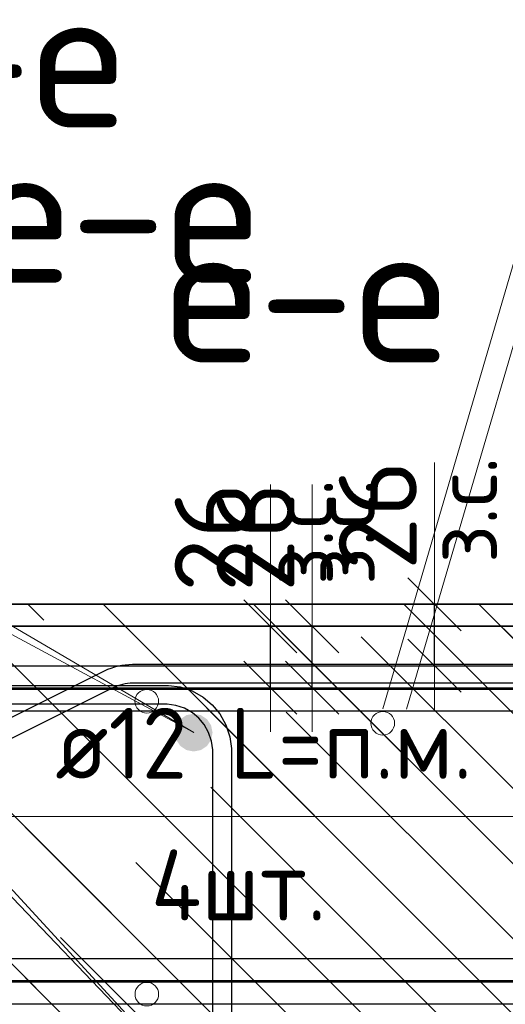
# Model space of a CAD drawing. Header units: metres. Extents: x -38 to 97, y -15 to 21.
# Tile 44 of 230: x 72.332 to 72.538, y 3.449 to 3.866. Entities that reach past the tile are written whole.
import ezdxf

# ---------------------------------------------------------------- set-up
doc = ezdxf.new("R2010")
doc.units = ezdxf.units.M
doc.header["$PDMODE"] = 65
for name, color, linetype, lineweight in [('XR$3$Арм. стержнями верхней зоны', 180, 'Continuous', 35), ('XR$3$Арм. стержнями нижней зоны', 180, 'Continuous', 35), ('XR$3$Арм.стержн. Арматура края', 96, 'Continuous', 35), ('XR$3$Арм.стержн. Доп. арматура', 180, 'Continuous', 35), ('XR$3$Размерная линия_ общее', 7, 'Continuous', 13), ('XR$4$Арм. стержнями верхней зоны', 180, 'Continuous', 35), ('XR$4$Арм. стержнями нижней зоны', 180, 'Continuous', 35), ('XR$4$Арм.стержн. Арматура края', 96, 'Continuous', 35), ('XR$4$Арм.стержн. Хомут', 240, 'Continuous', 35), ('XR$4$Арм.стержн.горизонт. 1', 180, 'Continuous', 35), ('XR$4$ВК__отв в полу 1-2 эт', 220, 'Continuous', 25), ('XR$4$Размерная линия_ общее', 7, 'Continuous', 13), ('XR$6$Арм. стержнями верхней зоны', 180, 'Continuous', 35), ('XR$6$Арм. стержнями нижней зоны', 180, 'Continuous', 35), ('XR$6$Арм.стержн. Арматура края', 96, 'Continuous', 35), ('XR$6$Арм.стержн. Хомут', 240, 'Continuous', 35), ('XR$6$Арм.стержн.горизонт. 1', 180, 'Continuous', 35), ('XR$6$ВК__отв в полу 1-2 эт', 220, 'Continuous', 25), ('XR$6$Размерная линия_ общее', 7, 'Continuous', 13)]:
    doc.layers.add(name, color=color, linetype=linetype, lineweight=lineweight)
doc.styles.add('ISOCPEUR', font='txt')
doc.dimstyles.new('DIMSTYLE_11', dxfattribs={"dimtxt": 0.033, "dimasz": 0.0375, "dimexe": 0, "dimexo": 0, "dimgap": 0.0165, "dimtad": 2, "dimdec": 0, "dimlfac": 1000, "dimrnd": 1, "dimzin": 12, "dimdsep": 46, "dimtxsty": 'ISOCPEUR', "dimblk1": 'ALL_ML_STRICH', "dimblk2": 'ALL_ML_STRICH', "dimsah": 1, "dimcen": 0, "dimclrd": 7, "dimclre": 256, "dimclrt": 7, "dimadec": 0, "dimazin": 0, "dimtfac": 1, "dimtdec": 0, "dimtix": 1, "dimtmove": 2, "dimatfit": 3, "dimfxl": 0, "dimtvp": 1.2, "dimtzin": 0, "dimlwd": 0, "dimlwe": -3, "dimarcsym": 0})
pattern_1 = [(135, (0, 0), (-0.031819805, -0.031819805), [0.4, -0.05, 0, -0.05]), (135, (-0.01591, -0.01591), (-0.031819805, -0.031819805), [0.8, -0.1, 0.1, -0.1])]

# ---------------------------------------------------------------- blocks, each defined once
blk = doc.blocks.new('ALL_ML_STRICH')
at = {"color": 0, "linetype": 'ByBlock', "lineweight": -2}
for p, q in [((0, -0.5), (0, 0.5)), ((-0.3, -0.3), (0.3, 0.3)), ((-1, 0), (0.5, 0))]:
    blk.add_line(p, q, dxfattribs=at)
blk = doc.blocks.new('*D164')
at = {"layer": 'DEFPOINTS', "color": 7, "linetype": 'Continuous', "lineweight": 13, "transparency": 33554687}
for p in [(72.4677, 3.61831), (72.4677, 3.59231), (72.50769, 3.59231)]:
    blk.add_point(p, dxfattribs=at)
at = {"layer": 'XR$3$Размерная линия_ общее', "color": 253, "linetype": 'Continuous', "lineweight": -2, "true_color": 0xa0a0a0, "transparency": 33554687}
for p, q in [((72.4877, 3.61831), (72.50769, 3.61831)), ((72.4877, 3.59231), (72.50769, 3.59231))]:
    blk.add_line(p, q, dxfattribs=at)
at = {"layer": 'XR$3$Размерная линия_ общее', "color": 7, "linetype": 'Continuous', "lineweight": -2, "transparency": 33554687}
blk.add_line((72.50769, 3.59231), (72.50769, 3.61831), dxfattribs=at)
at = {"layer": 'XR$3$Размерная линия_ общее', "color": 7, "linetype": 'Continuous', "lineweight": 13, "transparency": 33554687, "xscale": 0.0375, "yscale": 0.0375, "zscale": 0.0375}
for p, rotation in [((72.50769, 3.61831), 90), ((72.50769, 3.59231), 270)]:
    blk.add_blockref('ALL_ML_STRICH', p, dxfattribs=dict(at, rotation=rotation))
at = {"layer": 'XR$3$Размерная линия_ общее', "color": 7, "linetype": 'Continuous', "lineweight": 13, "transparency": 33554687, "insert": (72.50722, 3.63567), "char_height": 0.027, "width": 0.00135, "attachment_point": 1, "rotation": 90, "line_spacing_factor": 0.60241, "style": 'ISOCPEUR'}
blk.add_mtext('з.с.', dxfattribs=at)
at = {"layer": 'XR$3$Размерная линия_ общее', "color": 7, "linetype": 'Continuous', "lineweight": 13, "transparency": 33554687, "insert": (72.48369, 3.65603), "char_height": 0.033, "width": 0.066, "attachment_point": 5, "rotation": 90, "style": 'ISOCPEUR'}
blk.add_mtext('\\A1;{26}', dxfattribs=at)
blk = doc.blocks.new('*D531')
at = {"layer": 'DEFPOINTS', "color": 7, "linetype": 'Continuous', "lineweight": 13, "transparency": 33554687}
for p in [(72.39825, 3.609), (72.39825, 3.583), (72.43824, 3.583)]:
    blk.add_point(p, dxfattribs=at)
at = {"layer": 'XR$4$Размерная линия_ общее', "color": 253, "linetype": 'Continuous', "lineweight": -2, "true_color": 0xa0a0a0, "transparency": 33554687}
for p, q in [((72.41825, 3.609), (72.43824, 3.609)), ((72.41825, 3.583), (72.43824, 3.583))]:
    blk.add_line(p, q, dxfattribs=at)
at = {"layer": 'XR$4$Размерная линия_ общее', "color": 7, "linetype": 'Continuous', "lineweight": -2, "transparency": 33554687}
blk.add_line((72.43824, 3.583), (72.43824, 3.609), dxfattribs=at)
at = {"layer": 'XR$4$Размерная линия_ общее', "color": 7, "linetype": 'Continuous', "lineweight": 13, "transparency": 33554687, "xscale": 0.0375, "yscale": 0.0375, "zscale": 0.0375}
for p, rotation in [((72.43824, 3.609), 90), ((72.43824, 3.583), 270)]:
    blk.add_blockref('ALL_ML_STRICH', p, dxfattribs=dict(at, rotation=rotation))
at = {"layer": 'XR$4$Размерная линия_ общее', "color": 7, "linetype": 'Continuous', "lineweight": 13, "transparency": 33554687, "insert": (72.43777, 3.62636), "char_height": 0.027, "width": 0.00135, "attachment_point": 1, "rotation": 90, "line_spacing_factor": 0.60241, "style": 'ISOCPEUR'}
blk.add_mtext('з.с.', dxfattribs=at)
at = {"layer": 'XR$4$Размерная линия_ общее', "color": 7, "linetype": 'Continuous', "lineweight": 13, "transparency": 33554687, "insert": (72.41424, 3.64672), "char_height": 0.033, "width": 0.066, "attachment_point": 5, "rotation": 90, "style": 'ISOCPEUR'}
blk.add_mtext('\\A1;{26}', dxfattribs=at)
blk = doc.blocks.new('*D967')
at = {"layer": 'DEFPOINTS', "color": 7, "linetype": 'Continuous', "lineweight": 13, "transparency": 33554687}
for p in [(72.41595, 3.609), (72.41595, 3.583), (72.45594, 3.583)]:
    blk.add_point(p, dxfattribs=at)
at = {"layer": 'XR$6$Размерная линия_ общее', "color": 253, "linetype": 'Continuous', "lineweight": -2, "true_color": 0xa0a0a0, "transparency": 33554687}
for p, q in [((72.43595, 3.609), (72.45594, 3.609)), ((72.43595, 3.583), (72.45594, 3.583))]:
    blk.add_line(p, q, dxfattribs=at)
at = {"layer": 'XR$6$Размерная линия_ общее', "color": 7, "linetype": 'Continuous', "lineweight": -2, "transparency": 33554687}
blk.add_line((72.45594, 3.583), (72.45594, 3.609), dxfattribs=at)
at = {"layer": 'XR$6$Размерная линия_ общее', "color": 7, "linetype": 'Continuous', "lineweight": 13, "transparency": 33554687, "xscale": 0.0375, "yscale": 0.0375, "zscale": 0.0375}
for p, rotation in [((72.45594, 3.609), 90), ((72.45594, 3.583), 270)]:
    blk.add_blockref('ALL_ML_STRICH', p, dxfattribs=dict(at, rotation=rotation))
at = {"layer": 'XR$6$Размерная линия_ общее', "color": 7, "linetype": 'Continuous', "lineweight": 13, "transparency": 33554687, "insert": (72.45547, 3.62636), "char_height": 0.027, "width": 0.00135, "attachment_point": 1, "rotation": 90, "line_spacing_factor": 0.60241, "style": 'ISOCPEUR'}
blk.add_mtext('з.с.', dxfattribs=at)
at = {"layer": 'XR$6$Размерная линия_ общее', "color": 7, "linetype": 'Continuous', "lineweight": 13, "transparency": 33554687, "insert": (72.43194, 3.64672), "char_height": 0.033, "width": 0.066, "attachment_point": 5, "rotation": 90, "style": 'ISOCPEUR'}
blk.add_mtext('\\A1;{26}', dxfattribs=at)

msp = doc.modelspace()

# ---------------------------------------------------------------- hatches: boundary and pattern name
at = {"linetype": 'Continuous', "lineweight": 13, "transparency": 33554687}
h = msp.add_hatch(dxfattribs=at)
h.set_pattern_fill('__________540', scale=0.015, style=0, pattern_type=2)
h.set_pattern_definition(pattern_1)
h.paths.add_polyline_path([(72.34592, 3.61831), (72.12592, 3.61831), (72.12592, 3.49831), (72.04592, 3.45831), (72.04592, 3.25831), (72.34592, 3.25831)], flags=0)
at = {"linetype": 'Continuous', "lineweight": 25, "transparency": 33554687}
h = msp.add_hatch(dxfattribs=at)
h.set_pattern_fill('__________540', scale=0.015, style=0, pattern_type=2)
h.set_pattern_definition(pattern_1)
h.paths.add_polyline_path([(72.34592, 3.61831), (72.34592, 3.41831), (72.71957, 3.41831), (72.71957, 3.61831)], flags=0)
at = {"linetype": 'Continuous', "lineweight": 13, "transparency": 33554687}
h = msp.add_hatch(dxfattribs=at)
h.set_pattern_fill('__________540', scale=0.015, style=0, pattern_type=2)
h.set_pattern_definition(pattern_1)
h.paths.add_polyline_path([(72.44581, 3.609), (72.14581, 3.609), (72.14581, 3.249), (72.44581, 3.249)], flags=0)
h = msp.add_hatch(dxfattribs=at)
h.set_pattern_fill('__________540', scale=0.015, style=0, pattern_type=2)
h.set_pattern_definition(pattern_1)
h.paths.add_polyline_path([(72.44581, 3.609), (72.14581, 3.609), (72.14581, 3.249), (72.44581, 3.249)], flags=0)
h = msp.add_hatch(dxfattribs=at)
h.set_pattern_fill('__________540', scale=0.015, style=0, pattern_type=2)
h.set_pattern_definition(pattern_1)
h.paths.add_polyline_path([(72.44581, 3.609), (72.44581, 3.409), (72.62641, 3.409), (72.62641, 3.609)], flags=0)
h = msp.add_hatch(dxfattribs=at)
h.set_pattern_fill('__________540', scale=0.015, style=0, pattern_type=2)
h.set_pattern_definition(pattern_1)
h.paths.add_polyline_path([(72.44581, 3.609), (72.44581, 3.409), (72.62641, 3.409), (72.62641, 3.609)], flags=0)
at = {"layer": 'XR$4$Арм.стержн.горизонт. 1', "linetype": 'Continuous', "lineweight": 50, "transparency": 33554687}
msp.add_hatch(color=7, dxfattribs=at).paths.add_polyline_path([(72.41377, 3.564), (72.41316, 3.56706), (72.41142, 3.56966), (72.40883, 3.57139), (72.40577, 3.572), (72.40271, 3.57139), (72.40011, 3.56966), (72.39838, 3.56706), (72.39777, 3.564), (72.39838, 3.56094), (72.40011, 3.55834), (72.40271, 3.55661), (72.40577, 3.556), (72.40883, 3.55661), (72.41142, 3.55834), (72.41316, 3.56094)])
at = {"layer": 'XR$6$Арм.стержн.горизонт. 1', "linetype": 'Continuous', "lineweight": 50, "transparency": 33554687}
msp.add_hatch(color=7, dxfattribs=at).paths.add_polyline_path([(72.41377, 3.564), (72.41316, 3.56706), (72.41142, 3.56966), (72.40883, 3.57139), (72.40577, 3.572), (72.40271, 3.57139), (72.40011, 3.56966), (72.39838, 3.56706), (72.39777, 3.564), (72.39838, 3.56094), (72.40011, 3.55834), (72.40271, 3.55661), (72.40577, 3.556), (72.40883, 3.55661), (72.41142, 3.55834), (72.41316, 3.56094)])

# ---------------------------------------------------------------- linework, layer by layer
at = {"color": 7, "linetype": 'Continuous', "lineweight": 13, "transparency": 33554687}
for p, q in [((72.50769, 3.61831), (72.50769, 3.67831)), ((72.43824, 3.609), (72.43824, 3.669)), ((72.45594, 3.609), (72.45594, 3.669))]:
    msp.add_line(p, q, dxfattribs=at)
at = {"color": 7, "linetype": 'Continuous', "lineweight": 35, "transparency": 33554687}
for p, q in [((72.34592, 3.61831), (72.12592, 3.61831)), ((72.71957, 3.61831), (72.34592, 3.61831)), ((72.44581, 3.609), (72.14581, 3.609)), ((72.44581, 3.609), (72.14581, 3.609)), ((72.62641, 3.609), (72.44581, 3.609)), ((72.62641, 3.609), (72.44581, 3.609))]:
    msp.add_line(p, q, dxfattribs=at)
at = {"color": 7, "linetype": 'Continuous', "lineweight": 13, "transparency": 33554687}
for centre in [(72.38592, 3.57726), (72.48581, 3.56795), (72.38595, 3.45326)]:
    msp.add_circle(centre, 0.005, dxfattribs=at)
at = {"layer": 'XR$3$Арм. стержнями верхней зоны', "color": 4, "linetype": 'Continuous', "lineweight": 25, "transparency": 33554687}
msp.add_lwpolyline([(72.14592, 3.59231), (72.72457, 3.59231), (72.72457, 3.58231), (72.14592, 3.58231), (72.14592, 3.59231)], dxfattribs=at)
at = {"layer": 'XR$3$Арм. стержнями нижней зоны', "color": 4, "linetype": 'Continuous', "lineweight": 25, "transparency": 33554687}
msp.add_lwpolyline([(72.14592, 3.46831), (72.72457, 3.46831), (72.72457, 3.45831), (72.14592, 3.45831), (72.14592, 3.46831)], dxfattribs=at)
at = {"layer": 'XR$3$Арм.стержн. Арматура края', "color": 40, "linetype": 'Continuous', "lineweight": 25, "transparency": 33554687}
for points in [[(72.08258, 3.44716), (72.08557, 3.44904), (72.36809, 3.59017), (72.36945, 3.59078), (72.37088, 3.59133), (72.37234, 3.59181), (72.37382, 3.5922), (72.37531, 3.59251), (72.37683, 3.59274), (72.37836, 3.59288), (72.37985, 3.59294), (72.72357, 3.59294)], [(72.72357, 3.58494), (72.38002, 3.58494), (72.3789, 3.5849), (72.37781, 3.58479), (72.37672, 3.58463), (72.37566, 3.58441), (72.3746, 3.58413), (72.37356, 3.58379), (72.37253, 3.58339), (72.37151, 3.58294), (72.0895, 3.44206)]]:
    msp.add_lwpolyline(points, dxfattribs=at)
at = {"layer": 'XR$3$Арм.стержн. Арматура края', "color": 4, "linetype": 'Continuous', "lineweight": 25, "transparency": 33554687}
for points in [[(72.65592, 3.45831), (72.18926, 3.45831), (72.18316, 3.45916), (72.17681, 3.46125), (72.17097, 3.46452), (72.16615, 3.46854), (72.16213, 3.47336), (72.15886, 3.4792), (72.15676, 3.48555), (72.15592, 3.49165), (72.15592, 3.55896), (72.15676, 3.56506), (72.15886, 3.57141), (72.16213, 3.57726), (72.16615, 3.58207), (72.17097, 3.58609), (72.17681, 3.58936), (72.18316, 3.59146), (72.18926, 3.59231), (72.65592, 3.59231)], [(72.65592, 3.58231), (72.18995, 3.58231), (72.18543, 3.58168), (72.18086, 3.58017), (72.17666, 3.57782), (72.17325, 3.57497), (72.1704, 3.57156), (72.16805, 3.56737), (72.16654, 3.56279), (72.16592, 3.55827), (72.16592, 3.49235), (72.16654, 3.48783), (72.16805, 3.48325), (72.1704, 3.47905), (72.17325, 3.47564), (72.17666, 3.47279), (72.18086, 3.47044), (72.18543, 3.46894), (72.18995, 3.46831), (72.65592, 3.46831)]]:
    msp.add_lwpolyline(points, dxfattribs=at)
at = {"layer": 'XR$3$Арм.стержн. Доп. арматура', "color": 7, "linetype": 'Continuous', "lineweight": 13, "transparency": 33554687}
msp.add_line((72.32717, 3.52847), (72.55317, 3.52847), dxfattribs=at)
at = {"layer": 'XR$4$Арм. стержнями верхней зоны', "color": 4, "linetype": 'Continuous', "lineweight": 25, "transparency": 33554687}
msp.add_lwpolyline([(72.16578, 3.583), (72.63141, 3.583), (72.63141, 3.573), (72.16578, 3.573), (72.16578, 3.583)], dxfattribs=at)
msp.add_lwpolyline([(72.16578, 3.583), (72.63141, 3.583), (72.63141, 3.573), (72.16578, 3.573), (72.16578, 3.583)], dxfattribs=at)
at = {"layer": 'XR$4$Арм. стержнями нижней зоны', "color": 4, "linetype": 'Continuous', "lineweight": 25, "transparency": 33554687}
msp.add_lwpolyline([(72.16578, 3.459), (72.63141, 3.459), (72.63141, 3.449), (72.16578, 3.449), (72.16578, 3.459)], dxfattribs=at)
msp.add_lwpolyline([(72.16578, 3.459), (72.63141, 3.459), (72.63141, 3.449), (72.16578, 3.449), (72.16578, 3.459)], dxfattribs=at)
at = {"layer": 'XR$4$Арм.стержн. Арматура края', "color": 4, "linetype": 'Continuous', "lineweight": 25, "transparency": 33554687}
for points in [[(72.63141, 3.449), (72.19433, 3.449), (72.18912, 3.44972), (72.18368, 3.45152), (72.17867, 3.45432), (72.17454, 3.45777), (72.17109, 3.4619), (72.16829, 3.46691), (72.16649, 3.47235), (72.16577, 3.47756), (72.16577, 3.55443), (72.16649, 3.55965), (72.16829, 3.56509), (72.17109, 3.5701), (72.17454, 3.57423), (72.17867, 3.57767), (72.18368, 3.58048), (72.18912, 3.58227), (72.19433, 3.583), (72.63141, 3.583)], [(72.63141, 3.449), (72.19433, 3.449), (72.18912, 3.44972), (72.18368, 3.45152), (72.17867, 3.45432), (72.17454, 3.45777), (72.17109, 3.4619), (72.16829, 3.46691), (72.16649, 3.47235), (72.16577, 3.47756), (72.16577, 3.55443), (72.16649, 3.55965), (72.16829, 3.56509), (72.17109, 3.5701), (72.17454, 3.57423), (72.17867, 3.57767), (72.18368, 3.58048), (72.18912, 3.58227), (72.19433, 3.583), (72.63141, 3.583)], [(72.63141, 3.573), (72.19502, 3.573), (72.19139, 3.57249), (72.18772, 3.57128), (72.18437, 3.5694), (72.18164, 3.56713), (72.17936, 3.5644), (72.17748, 3.56104), (72.17627, 3.55738), (72.17577, 3.55374), (72.17577, 3.47826), (72.17627, 3.47462), (72.17748, 3.47095), (72.17936, 3.4676), (72.18164, 3.46487), (72.18437, 3.46259), (72.18772, 3.46071), (72.19139, 3.4595), (72.19502, 3.459), (72.63141, 3.459)], [(72.63141, 3.573), (72.19502, 3.573), (72.19139, 3.57249), (72.18772, 3.57128), (72.18437, 3.5694), (72.18164, 3.56713), (72.17936, 3.5644), (72.17748, 3.56104), (72.17627, 3.55738), (72.17577, 3.55374), (72.17577, 3.47826), (72.17627, 3.47462), (72.17748, 3.47095), (72.17936, 3.4676), (72.18164, 3.46487), (72.18437, 3.46259), (72.18772, 3.46071), (72.19139, 3.4595), (72.19502, 3.459), (72.63141, 3.459)]]:
    msp.add_lwpolyline(points, dxfattribs=at)
at = {"layer": 'XR$4$Арм.стержн. Хомут', "color": 40, "linetype": 'Continuous', "lineweight": 25, "transparency": 33554687}
for points in [[(72.16977, 3.29968), (72.16977, 3.55732), (72.17045, 3.5622), (72.17212, 3.56728), (72.17474, 3.57196), (72.17796, 3.57581), (72.18181, 3.57903), (72.18648, 3.58164), (72.19156, 3.58332), (72.19644, 3.584), (72.39513, 3.584), (72.40001, 3.58332), (72.40509, 3.58164), (72.40977, 3.57903), (72.41362, 3.57581), (72.41683, 3.57196), (72.41945, 3.56728), (72.42113, 3.5622), (72.42181, 3.55732), (72.42181, 3.29968)], [(72.16977, 3.29968), (72.16977, 3.55732), (72.17045, 3.5622), (72.17212, 3.56728), (72.17474, 3.57196), (72.17796, 3.57581), (72.18181, 3.57903), (72.18648, 3.58164), (72.19156, 3.58332), (72.19644, 3.584), (72.39513, 3.584), (72.40001, 3.58332), (72.40509, 3.58164), (72.40977, 3.57903), (72.41362, 3.57581), (72.41683, 3.57196), (72.41945, 3.56728), (72.42113, 3.5622), (72.42181, 3.55732), (72.42181, 3.29968)], [(72.41381, 3.30023), (72.41381, 3.55677), (72.4133, 3.56038), (72.41209, 3.56405), (72.41022, 3.5674), (72.40794, 3.57013), (72.40521, 3.57241), (72.40185, 3.57429), (72.39819, 3.5755), (72.39457, 3.576), (72.197, 3.576), (72.19338, 3.5755), (72.18972, 3.57429), (72.18637, 3.57241), (72.18364, 3.57013), (72.18136, 3.5674), (72.17948, 3.56405), (72.17827, 3.56038), (72.17777, 3.55677), (72.17777, 3.30023)], [(72.41381, 3.30023), (72.41381, 3.55677), (72.4133, 3.56038), (72.41209, 3.56405), (72.41022, 3.5674), (72.40794, 3.57013), (72.40521, 3.57241), (72.40185, 3.57429), (72.39819, 3.5755), (72.39457, 3.576), (72.197, 3.576), (72.19338, 3.5755), (72.18972, 3.57429), (72.18637, 3.57241), (72.18364, 3.57013), (72.18136, 3.5674), (72.17948, 3.56405), (72.17827, 3.56038), (72.17777, 3.55677), (72.17777, 3.30023)]]:
    msp.add_lwpolyline(points, dxfattribs=at)
at = {"layer": 'XR$4$Арм.стержн.горизонт. 1', "color": 7, "linetype": 'Continuous', "lineweight": 13, "transparency": 33554687}
for q in [(72.40581, 3.414), (72.40577, 3.564)]:
    msp.add_line((72.10732, 3.72498), q, dxfattribs=at)
at = {"layer": 'XR$4$ВК__отв в полу 1-2 эт', "color": 7, "linetype": 'Continuous', "lineweight": 13, "transparency": 33554687}
msp.add_line((72.48577, 3.574), (72.54625, 3.77999), dxfattribs=at)
at = {"layer": 'XR$6$Арм. стержнями верхней зоны', "color": 4, "linetype": 'Continuous', "lineweight": 25, "transparency": 33554687}
msp.add_lwpolyline([(72.16578, 3.583), (72.63141, 3.583), (72.63141, 3.573), (72.16578, 3.573), (72.16578, 3.583)], dxfattribs=at)
msp.add_lwpolyline([(72.16578, 3.583), (72.63141, 3.583), (72.63141, 3.573), (72.16578, 3.573), (72.16578, 3.583)], dxfattribs=at)
at = {"layer": 'XR$6$Арм. стержнями нижней зоны', "color": 4, "linetype": 'Continuous', "lineweight": 25, "transparency": 33554687}
msp.add_lwpolyline([(72.16578, 3.459), (72.63141, 3.459), (72.63141, 3.449), (72.16578, 3.449), (72.16578, 3.459)], dxfattribs=at)
msp.add_lwpolyline([(72.16578, 3.459), (72.63141, 3.459), (72.63141, 3.449), (72.16578, 3.449), (72.16578, 3.459)], dxfattribs=at)
at = {"layer": 'XR$6$Арм.стержн. Арматура края', "color": 4, "linetype": 'Continuous', "lineweight": 25, "transparency": 33554687}
for points in [[(72.63141, 3.449), (72.19433, 3.449), (72.18912, 3.44972), (72.18368, 3.45152), (72.17867, 3.45432), (72.17454, 3.45777), (72.17109, 3.4619), (72.16829, 3.46691), (72.16649, 3.47235), (72.16577, 3.47756), (72.16577, 3.55443), (72.16649, 3.55965), (72.16829, 3.56509), (72.17109, 3.5701), (72.17454, 3.57423), (72.17867, 3.57767), (72.18368, 3.58048), (72.18912, 3.58227), (72.19433, 3.583), (72.63141, 3.583)], [(72.63141, 3.449), (72.19433, 3.449), (72.18912, 3.44972), (72.18368, 3.45152), (72.17867, 3.45432), (72.17454, 3.45777), (72.17109, 3.4619), (72.16829, 3.46691), (72.16649, 3.47235), (72.16577, 3.47756), (72.16577, 3.55443), (72.16649, 3.55965), (72.16829, 3.56509), (72.17109, 3.5701), (72.17454, 3.57423), (72.17867, 3.57767), (72.18368, 3.58048), (72.18912, 3.58227), (72.19433, 3.583), (72.63141, 3.583)], [(72.63141, 3.573), (72.19502, 3.573), (72.19139, 3.57249), (72.18772, 3.57128), (72.18437, 3.5694), (72.18164, 3.56713), (72.17936, 3.5644), (72.17748, 3.56104), (72.17627, 3.55738), (72.17577, 3.55374), (72.17577, 3.47826), (72.17627, 3.47462), (72.17748, 3.47095), (72.17936, 3.4676), (72.18164, 3.46487), (72.18437, 3.46259), (72.18772, 3.46071), (72.19139, 3.4595), (72.19502, 3.459), (72.63141, 3.459)], [(72.63141, 3.573), (72.19502, 3.573), (72.19139, 3.57249), (72.18772, 3.57128), (72.18437, 3.5694), (72.18164, 3.56713), (72.17936, 3.5644), (72.17748, 3.56104), (72.17627, 3.55738), (72.17577, 3.55374), (72.17577, 3.47826), (72.17627, 3.47462), (72.17748, 3.47095), (72.17936, 3.4676), (72.18164, 3.46487), (72.18437, 3.46259), (72.18772, 3.46071), (72.19139, 3.4595), (72.19502, 3.459), (72.63141, 3.459)]]:
    msp.add_lwpolyline(points, dxfattribs=at)
at = {"layer": 'XR$6$Арм.стержн. Хомут', "color": 40, "linetype": 'Continuous', "lineweight": 25, "transparency": 33554687}
for points in [[(72.16977, 3.29968), (72.16977, 3.55732), (72.17045, 3.5622), (72.17212, 3.56728), (72.17474, 3.57196), (72.17796, 3.57581), (72.18181, 3.57903), (72.18648, 3.58164), (72.19156, 3.58332), (72.19644, 3.584), (72.39513, 3.584), (72.40001, 3.58332), (72.40509, 3.58164), (72.40977, 3.57903), (72.41362, 3.57581), (72.41683, 3.57196), (72.41945, 3.56728), (72.42113, 3.5622), (72.42181, 3.55732), (72.42181, 3.29968)], [(72.16977, 3.29968), (72.16977, 3.55732), (72.17045, 3.5622), (72.17212, 3.56728), (72.17474, 3.57196), (72.17796, 3.57581), (72.18181, 3.57903), (72.18648, 3.58164), (72.19156, 3.58332), (72.19644, 3.584), (72.39513, 3.584), (72.40001, 3.58332), (72.40509, 3.58164), (72.40977, 3.57903), (72.41362, 3.57581), (72.41683, 3.57196), (72.41945, 3.56728), (72.42113, 3.5622), (72.42181, 3.55732), (72.42181, 3.29968)], [(72.41381, 3.30023), (72.41381, 3.55677), (72.4133, 3.56038), (72.41209, 3.56405), (72.41022, 3.5674), (72.40794, 3.57013), (72.40521, 3.57241), (72.40185, 3.57429), (72.39819, 3.5755), (72.39457, 3.576), (72.197, 3.576), (72.19338, 3.5755), (72.18972, 3.57429), (72.18637, 3.57241), (72.18364, 3.57013), (72.18136, 3.5674), (72.17948, 3.56405), (72.17827, 3.56038), (72.17777, 3.55677), (72.17777, 3.30023)], [(72.41381, 3.30023), (72.41381, 3.55677), (72.4133, 3.56038), (72.41209, 3.56405), (72.41022, 3.5674), (72.40794, 3.57013), (72.40521, 3.57241), (72.40185, 3.57429), (72.39819, 3.5755), (72.39457, 3.576), (72.197, 3.576), (72.19338, 3.5755), (72.18972, 3.57429), (72.18637, 3.57241), (72.18364, 3.57013), (72.18136, 3.5674), (72.17948, 3.56405), (72.17827, 3.56038), (72.17777, 3.55677), (72.17777, 3.30023)]]:
    msp.add_lwpolyline(points, dxfattribs=at)
at = {"layer": 'XR$6$Арм.стержн.горизонт. 1', "color": 7, "linetype": 'Continuous', "lineweight": 13, "transparency": 33554687}
for q in [(72.40577, 3.564), (72.40581, 3.414)]:
    msp.add_line((72.1051, 3.74045), q, dxfattribs=at)
at = {"layer": 'XR$6$ВК__отв в полу 1-2 эт', "color": 7, "linetype": 'Continuous', "lineweight": 13, "transparency": 33554687}
msp.add_line((72.49581, 3.57395), (72.55629, 3.77994), dxfattribs=at)

# ---------------------------------------------------------------- texts
at = {"color": 7, "linetype": 'Continuous', "lineweight": 13, "transparency": 33554687, "char_height": 0.06, "width": 0.1533913, "style": 'ISOCPEUR'}
for insert, attachment_point in [((72.37657, 3.8202), 9), ((72.37381, 3.78443), 5), ((72.45349, 3.75068), 5)]:
    msp.add_mtext('\\A1;{\\fISOCPEUR|i0|b0;\\H0.060000;\\W1.000000;\\C7;е-е}\\P', dxfattribs=dict(at, insert=insert, attachment_point=attachment_point))
at = {"layer": 'XR$3$Арм.стержн. Доп. арматура', "color": 7, "linetype": 'Continuous', "lineweight": 25, "transparency": 33554687, "char_height": 0.03, "attachment_point": 7, "style": 'ISOCPEUR'}
for s, insert, width in [('\\W0.94;ø12 L=п.м.', (72.34717, 3.54447), 0.1999831), ('\\W0.95;4шт. ', (72.38767, 3.48447), 0.1191576)]:
    msp.add_mtext(s, dxfattribs=dict(at, insert=insert, width=width))

# ---------------------------------------------------------------- dimensions: what is measured, and where the dimension line sits
at = {"layer": 'XR$3$Размерная линия_ общее', "color": 7, "linetype": 'Continuous', "lineweight": 13, "transparency": 33554687}
dim = msp.add_linear_dim(base=(72.50769, 3.61831), p1=(72.4877, 3.59231), p2=(72.4877, 3.61831), angle=90, text='<>\\Xз.с.', dimstyle='DIMSTYLE_11', override={"dimpost": '<>', "dimclrd": 7, "dimclre": 253, "dimclrt": 7, "dimlwd": 0, "dimlwe": 65533}, dxfattribs=at)
dim.commit()
dim.dimension.update_dxf_attribs({"geometry": '*D164', "text_midpoint": (72.48369, 3.65603), "dimtype": 160})
at = {"layer": 'XR$4$Размерная линия_ общее', "color": 7, "linetype": 'Continuous', "lineweight": 13, "transparency": 33554687}
dim = msp.add_linear_dim(base=(72.43824, 3.609), p1=(72.41825, 3.583), p2=(72.41825, 3.609), angle=90, text='<>\\Xз.с.', dimstyle='DIMSTYLE_11', override={"dimpost": '<>', "dimclrd": 7, "dimclre": 253, "dimclrt": 7, "dimlwd": 0, "dimlwe": 65533}, dxfattribs=at)
dim.commit()
dim.dimension.update_dxf_attribs({"geometry": '*D531', "text_midpoint": (72.41424, 3.64672), "dimtype": 160})
at = {"layer": 'XR$6$Размерная линия_ общее', "color": 7, "linetype": 'Continuous', "lineweight": 13, "transparency": 33554687}
dim = msp.add_linear_dim(base=(72.45594, 3.609), p1=(72.43595, 3.583), p2=(72.43595, 3.609), angle=90, text='<>\\Xз.с.', dimstyle='DIMSTYLE_11', override={"dimpost": '<>', "dimclrd": 7, "dimclre": 253, "dimclrt": 7, "dimlwd": 0, "dimlwe": 65533}, dxfattribs=at)
dim.commit()
dim.dimension.update_dxf_attribs({"geometry": '*D967', "text_midpoint": (72.43194, 3.64672), "dimtype": 160})

doc.saveas('drawing.dxf')
